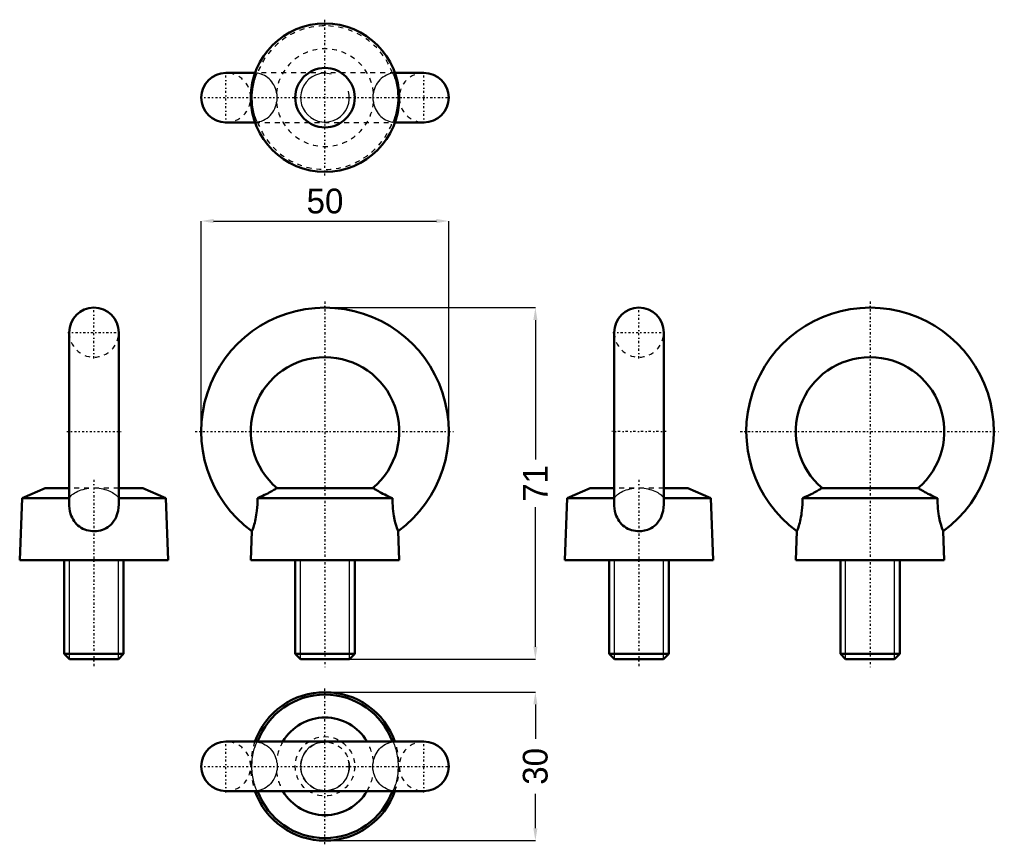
# Model space of a CAD drawing. Header units: millimetres. Extents: x 0 to 199, y -1 to 166.
import ezdxf

# ---------------------------------------------------------------- set-up
doc = ezdxf.new("R2010")
doc.units = ezdxf.units.MM
doc.linetypes.add('Center', pattern=[1.5, 0.45, -0.5, 0.05, -0.5])
doc.linetypes.add('Dashed', pattern=[2, 1, -1])
for name, color, linetype, lineweight in [('AM_0', 7, 'Continuous', 50), ('AM_5', 3, 'Continuous', 25), ('AM_7', 7, 'Center', 25), ('AM_9', 6, 'Dashed', 25)]:
    doc.layers.add(name, color=color, linetype=linetype, lineweight=lineweight)
doc.dimstyles.new('ISO-25', dxfattribs={"dimtxt": 2.5, "dimasz": 2.5, "dimexe": 1.25, "dimexo": 0.625, "dimtad": 1, "dimtxsty": 'Standard', "dimcen": 2.5, "dimadec": 0, "dimazin": 0, "dimtfac": 1, "dimtmove": 0, "dimatfit": 3, "dimfxl": 1, "dimarcsym": 0})

# ---------------------------------------------------------------- blocks, each defined once
blk = doc.blocks.new('1_LE9304_0_in_LE9304_1300')
at = {"layer": 'AM_0'}
for p, q in [((81.67, 20), (41.67, 20)), ((41.67, 10), (81.67, 10))]:
    blk.add_line(p, q, dxfattribs=at)
for centre, radius, start, end in [((61.67, 15), 15, 19.4712, 160.5288), ((61.67, 15), 14.5, 20.1743, 159.8257), ((61.67, 15), 9.86, 30.4685, 149.5315), ((41.67, 15), 5, 90, 270), ((81.67, 15), 5, 270, 90), ((61.67, 15), 15, 199.4712, 340.5288), ((61.67, 15), 14.5, 200.1743, 339.8257), ((61.67, 15), 9.86, 210.4685, 329.5315)]:
    blk.add_arc(centre, radius, start, end, dxfattribs=at)
at = {"layer": 'AM_5'}
blk.add_arc((61.67, 15), 4.93, 75, 15, dxfattribs=at)
at = {"layer": 'AM_7'}
for p, q in [((61.67, -0.75), (61.67, 30.75)), ((41.67, 9.75), (41.67, 20.25)), ((81.67, 9.75), (81.67, 20.25)), ((36.43, 15), (86.92, 15))]:
    blk.add_line(p, q, dxfattribs=at)
at = {"layer": 'AM_9'}
for points in [[(48.02, 10), (48.01, 10), (47.97, 10.04), (47.91, 10.13), (47.86, 10.23), (47.8, 10.36), (47.72, 10.53), (47.64, 10.73), (47.56, 10.96), (47.47, 11.23), (47.38, 11.53), (47.29, 11.87), (47.21, 12.2), (47.14, 12.54), (47.08, 12.91), (47.02, 13.3), (46.98, 13.68), (46.94, 14.06), (46.92, 14.47), (46.91, 14.88), (46.91, 15.28), (46.93, 15.68), (46.95, 16.08), (46.99, 16.48), (47.04, 16.86), (47.1, 17.22), (47.16, 17.58), (47.24, 17.92), (47.31, 18.23), (47.39, 18.51), (47.47, 18.78), (47.55, 19.02), (47.63, 19.23), (47.7, 19.42), (47.77, 19.58), (47.83, 19.71), (47.9, 19.85), (47.95, 19.94), (48, 19.99), (48.02, 20)], [(48.02, 20), (48.02, 20), (48.04, 19.98), (48.04, 19.93)], [(48.04, 19.93), (48.45, 19.85), (48.85, 19.73), (49.24, 19.56), (49.62, 19.37), (49.97, 19.14), (50.3, 18.88), (50.62, 18.58), (50.9, 18.25), (51.14, 17.92), (51.35, 17.57), (51.53, 17.19), (51.68, 16.79), (51.79, 16.43), (51.87, 16.05)], [(71.48, 16.05), (71.57, 16.44), (71.68, 16.82), (71.83, 17.2), (72, 17.56), (72.19, 17.89), (72.41, 18.21), (72.66, 18.51), (72.94, 18.78), (73.23, 19.03), (73.54, 19.25), (73.87, 19.45), (74.22, 19.62), (74.75, 19.81), (75.31, 19.93)], [(75.31, 19.93), (75.32, 19.99), (75.33, 20)], [(75.33, 20), (75.34, 20), (75.38, 19.96), (75.44, 19.87), (75.49, 19.77), (75.55, 19.64), (75.63, 19.47), (75.71, 19.27), (75.79, 19.04), (75.88, 18.77), (75.97, 18.47), (76.06, 18.13), (76.14, 17.8), (76.21, 17.46), (76.27, 17.09), (76.33, 16.7), (76.37, 16.32), (76.41, 15.94), (76.43, 15.53), (76.44, 15.12), (76.44, 14.72), (76.42, 14.32), (76.4, 13.92), (76.36, 13.52), (76.31, 13.14), (76.25, 12.78), (76.19, 12.42), (76.11, 12.08), (76.04, 11.77), (75.96, 11.49), (75.88, 11.22), (75.8, 10.98), (75.72, 10.77), (75.65, 10.58), (75.58, 10.42), (75.52, 10.29), (75.45, 10.15), (75.4, 10.06), (75.35, 10.01), (75.33, 10)], [(51.87, 16.05), (51.91, 15.91), (51.98, 15.63), (52.03, 15.35), (52.04, 15.05), (52.03, 14.75), (51.98, 14.35), (51.87, 13.95)], [(71.48, 13.95), (71.35, 14.46), (71.31, 14.99), (71.34, 15.45), (71.44, 15.91), (71.48, 16.05)], [(51.87, 13.95), (51.78, 13.56), (51.67, 13.18), (51.52, 12.8), (51.35, 12.44), (51.16, 12.11), (50.94, 11.79), (50.69, 11.49), (50.41, 11.22), (50.12, 10.97), (49.81, 10.75), (49.48, 10.55), (49.13, 10.38), (48.6, 10.19), (48.04, 10.07)], [(75.31, 10.07), (74.9, 10.15), (74.5, 10.27), (74.11, 10.44), (73.73, 10.63), (73.38, 10.86), (73.05, 11.12), (72.73, 11.42), (72.45, 11.75), (72.21, 12.08), (72, 12.43), (71.82, 12.81), (71.67, 13.21), (71.56, 13.57), (71.48, 13.95)], [(48.04, 10.07), (48.03, 10.01), (48.02, 10)], [(75.33, 10), (75.33, 10), (75.31, 10.02), (75.31, 10.07)]]:
    blk.add_lwpolyline(points, dxfattribs=at)
for radius in [6, 4.93]:
    blk.add_circle((61.67, 15), radius, dxfattribs=at)
for centre, radius, start, end in [((41.67, 15), 5, 270, 90), ((61.67, 15), 15, 160.5288, 199.4712), ((61.67, 15), 14.5, 159.8257, 160.1063), ((61.67, 15), 9.86, 149.5315, 173.8715), ((61.67, 15), 9.86, 6.1285, 30.4685), ((61.67, 15), 14.5, 19.8937, 20.1743), ((61.67, 15), 15, 340.5288, 19.4712), ((81.67, 15), 5, 90, 270), ((61.67, 15), 9.86, 186.1285, 210.4685), ((61.67, 15), 9.86, 329.5315, 353.8715), ((61.67, 15), 14.5, 199.8937, 200.1743), ((61.67, 15), 14.5, 339.8257, 340.1063)]:
    blk.add_arc(centre, radius, start, end, dxfattribs=at)
blk = doc.blocks.new('2_LE9304_0_in_LE9304_1300')
at = {"layer": 'AM_0'}
for p, q in [((10, 102.67), (10, 68.07)), ((20, 68.07), (20, 102.67)), ((5.14, 71.17), (0.5, 69.17)), ((10, 71.17), (5.14, 71.17)), ((24.86, 71.17), (20, 71.17)), ((29.5, 69.17), (24.86, 71.17)), ((0.5, 69.17), (0, 56.67)), ((10, 69.17), (0.5, 69.17)), ((29.5, 69.17), (20, 69.17)), ((30, 56.67), (29.5, 69.17)), ((30, 56.67), (0, 56.67)), ((9, 56.67), (9, 37.75)), ((21, 37.75), (21, 56.67)), ((9, 37.75), (10.07, 36.67)), ((21, 37.75), (9, 37.75)), ((19.93, 36.67), (10.07, 36.67)), ((19.93, 36.67), (21, 37.75))]:
    blk.add_line(p, q, dxfattribs=at)
blk.add_lwpolyline([(20, 68.07), (20, 67.92), (19.96, 67.29), (19.87, 66.65), (19.77, 66.22), (19.64, 65.79), (19.48, 65.37), (19.27, 64.96), (19.04, 64.58), (18.77, 64.23), (18.47, 63.89), (18.13, 63.59), (17.8, 63.35), (17.46, 63.13), (17.09, 62.95), (16.7, 62.79), (16.32, 62.67), (15.94, 62.59), (15.53, 62.53), (15.12, 62.5), (14.72, 62.51), (14.32, 62.55), (13.92, 62.62), (13.52, 62.72), (13.14, 62.85), (12.78, 63.01), (12.42, 63.2), (12.08, 63.43), (11.77, 63.67), (11.49, 63.94), (11.22, 64.24), (10.98, 64.56), (10.77, 64.89), (10.58, 65.25), (10.42, 65.62), (10.29, 66.01), (10.15, 66.53), (10.06, 67.07), (10.01, 67.62), (10, 68.08)], dxfattribs=at)
blk.add_arc((15, 102.67), 5, 360, 180, dxfattribs=at)
at = {"layer": 'AM_5'}
for p, q in [((9, 56.67), (10.07, 56.67)), ((10.07, 36.67), (10.07, 56.67)), ((19.93, 36.67), (19.93, 56.67)), ((21, 56.67), (19.93, 56.67))]:
    blk.add_line(p, q, dxfattribs=at)
at = {"layer": 'AM_7'}
for p, q in [((15, 97.43), (15, 107.92)), ((9.75, 102.67), (20.25, 102.67)), ((9.5, 82.67), (20.5, 82.67)), ((15, 72.9), (15, 34.95))]:
    blk.add_line(p, q, dxfattribs=at)
at = {"layer": 'AM_9'}
for p, q in [((20, 71.17), (10, 71.17)), ((10.07, 69.17), (10, 69.17)), ((20, 69.17), (19.93, 69.17))]:
    blk.add_line(p, q, dxfattribs=at)
for points in [[(10.07, 69.17), (10.15, 69.35), (10.27, 69.53), (10.43, 69.71), (10.63, 69.9), (10.86, 70.07), (11.12, 70.24), (11.42, 70.41), (11.75, 70.58), (12.08, 70.71), (12.43, 70.84), (12.81, 70.95), (13.21, 71.05), (13.57, 71.12), (13.95, 71.17)], [(16.05, 71.17), (16.44, 71.12), (16.82, 71.04), (17.2, 70.95), (17.56, 70.84), (17.89, 70.72), (18.21, 70.59), (18.51, 70.45), (18.78, 70.3), (19.03, 70.15), (19.25, 69.99), (19.45, 69.83), (19.62, 69.66), (19.81, 69.42), (19.93, 69.17)], [(10, 68.08), (10, 68.19), (10.02, 68.68), (10.07, 69.17)], [(19.93, 69.17), (19.99, 68.55), (20, 68.07)]]:
    blk.add_lwpolyline(points, dxfattribs=at)
blk.add_arc((15, 102.67), 5, 180, 360, dxfattribs=at)
blk = doc.blocks.new('3_LE9304_0_in_LE9304_1300')
at = {"layer": 'AM_0'}
for p, q in [((71.48, 71.17), (51.87, 71.17)), ((75.31, 69.17), (48.04, 69.17)), ((46.91, 62.5), (46.67, 56.67)), ((76.67, 56.67), (76.44, 62.5)), ((76.67, 56.67), (46.67, 56.67)), ((55.67, 56.67), (55.67, 37.75)), ((67.67, 37.75), (67.67, 56.67)), ((55.67, 37.75), (56.75, 36.67)), ((67.67, 37.75), (55.67, 37.75)), ((66.6, 36.67), (56.75, 36.67)), ((66.6, 36.67), (67.67, 37.75))]:
    blk.add_line(p, q, dxfattribs=at)
for points in [[(51.87, 71.17), (51.78, 71.12), (51.67, 71.04), (51.52, 70.95), (51.35, 70.84), (51.16, 70.72), (50.94, 70.59), (50.69, 70.45), (50.41, 70.3), (50.12, 70.15), (49.81, 69.99), (49.48, 69.83), (49.13, 69.66), (48.6, 69.42), (48.04, 69.17)], [(75.31, 69.17), (74.9, 69.35), (74.5, 69.53), (74.11, 69.71), (73.73, 69.9), (73.38, 70.07), (73.05, 70.24), (72.74, 70.41), (72.45, 70.58), (72.21, 70.71), (72, 70.84), (71.82, 70.95), (71.67, 71.05), (71.56, 71.12), (71.48, 71.17)], [(48.04, 69.17), (48.03, 68.55), (48.01, 67.92), (47.97, 67.29), (47.91, 66.65), (47.86, 66.22), (47.8, 65.79), (47.72, 65.37), (47.64, 64.96), (47.56, 64.58), (47.47, 64.23), (47.38, 63.89), (47.29, 63.59), (47.21, 63.35), (47.08, 62.95), (47.02, 62.79), (46.98, 62.67), (46.92, 62.53), (46.91, 62.5), (46.91, 62.5)], [(76.44, 62.5), (76.44, 62.51), (76.4, 62.62), (76.36, 62.72), (76.31, 62.85), (76.19, 63.2), (76.11, 63.43), (76.04, 63.67), (75.88, 64.24), (75.8, 64.56), (75.72, 64.89), (75.58, 65.62), (75.52, 66.01), (75.45, 66.53), (75.4, 67.07), (75.35, 67.62), (75.33, 68.19), (75.31, 68.68), (75.31, 69.17)]]:
    blk.add_lwpolyline(points, dxfattribs=at)
for radius, start, end in [(25, 306.2045, 233.7959), (15, 309.9459, 230.0172)]:
    blk.add_arc((61.67, 82.67), radius, start, end, dxfattribs=at)
at = {"layer": 'AM_5'}
for p, q in [((55.67, 56.67), (56.75, 56.67)), ((56.75, 36.67), (56.75, 56.67)), ((66.6, 36.67), (66.6, 56.67)), ((67.67, 56.67), (66.6, 56.67))]:
    blk.add_line(p, q, dxfattribs=at)
at = {"layer": 'AM_7'}
for p, q in [((61.67, 108.92), (61.67, 34.95)), ((35.43, 82.67), (87.93, 82.67))]:
    blk.add_line(p, q, dxfattribs=at)
at = {"layer": 'AM_9'}
blk.add_line((71.31, 71.17), (71.48, 71.17), dxfattribs=at)
blk = doc.blocks.new('4_LE9304_0_in_LE9304_1300')
at = {"layer": 'AM_0'}
for p, q in [((120.1, 102.67), (120.1, 68.07)), ((130.1, 68.07), (130.1, 102.67)), ((115.24, 71.17), (110.6, 69.17)), ((120.1, 71.17), (115.24, 71.17)), ((134.96, 71.17), (130.1, 71.17)), ((139.6, 69.17), (134.96, 71.17)), ((110.6, 69.17), (110.1, 56.67)), ((120.1, 69.17), (110.6, 69.17)), ((139.6, 69.17), (130.1, 69.17)), ((140.1, 56.67), (139.6, 69.17)), ((140.1, 56.67), (110.1, 56.67)), ((119.1, 56.67), (119.1, 37.75)), ((131.1, 37.75), (131.1, 56.67)), ((119.1, 37.75), (120.17, 36.67)), ((131.1, 37.75), (119.1, 37.75)), ((130.03, 36.67), (120.17, 36.67)), ((130.03, 36.67), (131.1, 37.75))]:
    blk.add_line(p, q, dxfattribs=at)
blk.add_lwpolyline([(130.1, 68.07), (130.1, 67.92), (130.06, 67.29), (129.97, 66.65), (129.87, 66.22), (129.74, 65.79), (129.58, 65.37), (129.37, 64.96), (129.14, 64.58), (128.87, 64.23), (128.57, 63.89), (128.23, 63.59), (127.9, 63.35), (127.56, 63.13), (127.19, 62.95), (126.8, 62.79), (126.23, 62.63), (125.63, 62.53), (125.22, 62.5), (124.82, 62.51), (124.42, 62.55), (124.02, 62.62), (123.62, 62.72), (123.24, 62.85), (122.87, 63.01), (122.52, 63.2), (122.18, 63.43), (121.87, 63.67), (121.59, 63.94), (121.32, 64.24), (121.08, 64.56), (120.87, 64.89), (120.68, 65.25), (120.52, 65.62), (120.39, 66.01), (120.25, 66.53), (120.16, 67.07), (120.11, 67.62), (120.1, 68.08)], dxfattribs=at)
blk.add_arc((125.1, 102.67), 5, 360, 180, dxfattribs=at)
at = {"layer": 'AM_5'}
for p, q in [((119.1, 56.67), (120.17, 56.67)), ((120.17, 36.67), (120.17, 56.67)), ((130.03, 36.67), (130.03, 56.67)), ((131.1, 56.67), (130.03, 56.67))]:
    blk.add_line(p, q, dxfattribs=at)
at = {"layer": 'AM_7'}
for p, q in [((125.1, 97.43), (125.1, 107.92)), ((119.85, 102.67), (130.35, 102.67)), ((130.6, 82.67), (119.6, 82.67)), ((125.1, 72.9), (125.1, 34.95))]:
    blk.add_line(p, q, dxfattribs=at)
at = {"layer": 'AM_9'}
for p, q in [((130.1, 71.17), (120.1, 71.17)), ((120.17, 69.17), (120.1, 69.17)), ((120.1, 68.08), (120.1, 68.05)), ((130.1, 69.17), (130.03, 69.17)), ((130.1, 68.05), (130.1, 68.07))]:
    blk.add_line(p, q, dxfattribs=at)
for points in [[(120.17, 69.17), (120.25, 69.35), (120.37, 69.53), (120.53, 69.71), (120.73, 69.9), (120.96, 70.07), (121.22, 70.24), (121.52, 70.41), (121.85, 70.58), (122.18, 70.71), (122.53, 70.84), (122.91, 70.95), (123.31, 71.05), (123.67, 71.12), (124.05, 71.17)], [(126.15, 71.17), (126.54, 71.12), (126.92, 71.04), (127.3, 70.95), (127.66, 70.84), (127.99, 70.72), (128.31, 70.59), (128.61, 70.45), (128.88, 70.3), (129.13, 70.15), (129.35, 69.99), (129.55, 69.83), (129.72, 69.66), (129.91, 69.42), (130.03, 69.17)], [(120.1, 68.08), (120.1, 68.19), (120.12, 68.68), (120.17, 69.17)], [(130.03, 69.17), (130.09, 68.55), (130.1, 68.07)]]:
    blk.add_lwpolyline(points, dxfattribs=at)
blk.add_arc((125.1, 102.67), 5, 180, 360, dxfattribs=at)
blk = doc.blocks.new('5_LE9304_0_in_LE9304_1300')
at = {"layer": 'AM_0'}
for p, q in [((181.58, 71.17), (161.97, 71.17)), ((185.41, 69.17), (158.14, 69.17)), ((157.01, 62.51), (156.78, 56.67)), ((186.78, 56.67), (186.54, 62.51)), ((186.78, 56.67), (156.78, 56.67)), ((165.78, 56.67), (165.78, 37.75)), ((177.78, 37.75), (177.78, 56.67)), ((177.78, 37.75), (165.78, 37.75)), ((165.78, 37.75), (166.85, 36.67)), ((176.7, 36.67), (166.85, 36.67)), ((176.7, 36.67), (177.78, 37.75))]:
    blk.add_line(p, q, dxfattribs=at)
for points in [[(161.97, 71.17), (161.88, 71.12), (161.77, 71.04), (161.62, 70.95), (161.45, 70.84), (161.26, 70.72), (161.04, 70.59), (160.79, 70.45), (160.51, 70.3), (160.22, 70.15), (159.91, 69.99), (159.58, 69.83), (159.23, 69.66), (158.7, 69.42), (158.14, 69.17)], [(185.41, 69.17), (185, 69.35), (184.6, 69.53), (184.21, 69.71), (183.83, 69.9), (183.48, 70.07), (183.15, 70.24), (182.84, 70.41), (182.55, 70.58), (182.31, 70.71), (182.1, 70.84), (181.92, 70.95), (181.77, 71.05), (181.66, 71.12), (181.58, 71.17)], [(158.14, 69.17), (158.13, 68.55), (158.11, 67.92), (158.07, 67.29), (158.01, 66.65), (157.96, 66.22), (157.9, 65.79), (157.82, 65.37), (157.74, 64.96), (157.66, 64.58), (157.57, 64.23), (157.48, 63.89), (157.39, 63.59), (157.24, 63.13), (157.18, 62.95), (157.12, 62.79), (157.06, 62.63), (157.02, 62.53), (157.01, 62.5), (157.01, 62.5)], [(186.54, 62.5), (186.52, 62.55), (186.5, 62.62), (186.46, 62.72), (186.35, 63.01), (186.29, 63.2), (186.21, 63.43), (186.06, 63.94), (185.9, 64.56), (185.75, 65.25), (185.68, 65.62), (185.62, 66.01), (185.55, 66.53), (185.5, 67.07), (185.45, 67.62), (185.43, 68.19), (185.41, 68.68), (185.41, 69.17)]]:
    blk.add_lwpolyline(points, dxfattribs=at)
for radius, start, end in [(25, 306.2072, 233.7933), (15, 309.9819, 230.054)]:
    blk.add_arc((171.78, 82.67), radius, start, end, dxfattribs=at)
at = {"layer": 'AM_5'}
for p, q in [((165.78, 56.67), (166.85, 56.67)), ((166.85, 36.67), (166.85, 56.67)), ((176.7, 36.67), (176.7, 56.67)), ((177.78, 56.67), (176.7, 56.67))]:
    blk.add_line(p, q, dxfattribs=at)
at = {"layer": 'AM_7'}
for p, q in [((171.78, 108.92), (171.78, 34.95)), ((145.53, 82.67), (198.02, 82.67))]:
    blk.add_line(p, q, dxfattribs=at)
blk = doc.blocks.new('6_LE9304_0_in_LE9304_1300')
at = {"layer": 'AM_0'}
for p, q in [((47.53, 155.1), (41.67, 155.1)), ((81.67, 155.1), (75.82, 155.1)), ((41.67, 145.1), (47.53, 145.1)), ((75.82, 145.1), (81.67, 145.1))]:
    blk.add_line(p, q, dxfattribs=at)
for radius in [15, 6]:
    blk.add_circle((61.67, 150.1), radius, dxfattribs=at)
for centre, start, end in [((41.67, 150.1), 90, 270), ((81.67, 150.1), 270, 90)]:
    blk.add_arc(centre, 5, start, end, dxfattribs=at)
at = {"layer": 'AM_5'}
blk.add_arc((61.67, 150.1), 4.93, 75, 15, dxfattribs=at)
at = {"layer": 'AM_7'}
for p, q in [((61.67, 134.35), (61.67, 165.85)), ((41.67, 144.85), (41.67, 155.35)), ((81.67, 144.85), (81.67, 155.35)), ((36.43, 150.1), (86.92, 150.1))]:
    blk.add_line(p, q, dxfattribs=at)
at = {"layer": 'AM_9'}
for p, q in [((75.82, 155.1), (47.53, 155.1)), ((47.53, 145.1), (75.82, 145.1))]:
    blk.add_line(p, q, dxfattribs=at)
for points in [[(48.02, 155.1), (48.01, 155.1), (47.97, 155.06), (47.91, 154.97), (47.86, 154.87), (47.8, 154.74), (47.72, 154.58), (47.64, 154.37), (47.56, 154.14), (47.47, 153.87), (47.38, 153.57), (47.29, 153.23), (47.21, 152.9), (47.14, 152.56), (47.08, 152.19), (47.02, 151.8), (46.96, 151.23), (46.92, 150.63), (46.91, 150.22), (46.91, 149.82), (46.93, 149.42), (46.95, 149.02), (46.99, 148.62), (47.04, 148.24), (47.1, 147.87), (47.16, 147.52), (47.24, 147.18), (47.31, 146.87), (47.39, 146.59), (47.47, 146.32), (47.55, 146.08), (47.63, 145.86), (47.7, 145.68), (47.77, 145.52), (47.83, 145.39), (47.9, 145.25), (47.95, 145.16), (48, 145.11), (48.02, 145.1)], [(48.04, 155.03), (48.03, 155.09), (48.02, 155.1)], [(51.87, 151.15), (51.78, 151.54), (51.67, 151.92), (51.52, 152.3), (51.35, 152.66), (51.16, 152.99), (50.94, 153.31), (50.69, 153.61), (50.41, 153.88), (50.12, 154.13), (49.81, 154.35), (49.48, 154.55), (49.13, 154.72), (48.6, 154.91), (48.04, 155.03)], [(75.31, 155.03), (74.9, 154.95), (74.5, 154.83), (74.11, 154.67), (73.73, 154.47), (73.38, 154.24), (73.05, 153.98), (72.74, 153.68), (72.45, 153.35), (72.21, 153.02), (72, 152.67), (71.82, 152.29), (71.67, 151.89), (71.56, 151.53), (71.48, 151.15)], [(75.33, 155.1), (75.33, 155.1), (75.31, 155.08), (75.31, 155.03)], [(75.33, 145.1), (75.34, 145.1), (75.38, 145.14), (75.44, 145.23), (75.49, 145.33), (75.55, 145.46), (75.63, 145.62), (75.71, 145.83), (75.79, 146.06), (75.88, 146.33), (75.97, 146.63), (76.06, 146.97), (76.14, 147.3), (76.21, 147.64), (76.27, 148.01), (76.33, 148.4), (76.39, 148.97), (76.43, 149.57), (76.44, 149.98), (76.44, 150.38), (76.42, 150.78), (76.4, 151.18), (76.36, 151.58), (76.31, 151.96), (76.25, 152.33), (76.19, 152.68), (76.11, 153.02), (76.04, 153.33), (75.96, 153.61), (75.88, 153.88), (75.8, 154.12), (75.72, 154.34), (75.65, 154.52), (75.58, 154.68), (75.52, 154.81), (75.45, 154.95), (75.4, 155.04), (75.35, 155.09), (75.33, 155.1)], [(51.87, 149.05), (51.91, 149.19), (51.98, 149.47), (52.03, 149.75), (52.04, 150.05), (52.03, 150.35), (51.98, 150.75), (51.87, 151.15)], [(71.48, 151.15), (71.35, 150.64), (71.31, 150.11), (71.34, 149.65), (71.44, 149.19), (71.48, 149.05)], [(48.04, 145.17), (48.45, 145.25), (48.85, 145.37), (49.24, 145.53), (49.62, 145.73), (49.97, 145.96), (50.3, 146.22), (50.61, 146.52), (50.9, 146.85), (51.14, 147.18), (51.35, 147.53), (51.53, 147.91), (51.68, 148.31), (51.79, 148.67), (51.87, 149.05)], [(71.48, 149.05), (71.57, 148.66), (71.68, 148.28), (71.83, 147.9), (72, 147.54), (72.19, 147.21), (72.41, 146.89), (72.66, 146.59), (72.94, 146.32), (73.23, 146.07), (73.54, 145.85), (73.87, 145.65), (74.22, 145.48), (74.75, 145.29), (75.31, 145.17)], [(48.02, 145.1), (48.02, 145.1), (48.04, 145.12), (48.04, 145.17)], [(75.31, 145.17), (75.32, 145.11), (75.33, 145.1)]]:
    blk.add_lwpolyline(points, dxfattribs=at)
for centre, radius, start, end in [((61.67, 150.1), 14.5, 19.8937, 160.1063), ((61.67, 150.1), 9.86, 6.1285, 173.8715), ((41.67, 150.1), 5, 270, 90), ((81.67, 150.1), 5, 90, 270), ((61.67, 150.1), 9.86, 186.1285, 353.8715), ((61.67, 150.1), 14.5, 199.8937, 340.1063)]:
    blk.add_arc(centre, radius, start, end, dxfattribs=at)
blk = doc.blocks.new('*D7')
at = {"layer": 'AM_5', "color": 0, "lineweight": -2}
for p, q in [((61.67, 30), (104.17, 30)), ((104.17, 27.5), (104.17, 20.55)), ((104.17, 2.5), (104.17, 9.45)), ((61.67, 0), (104.17, 0))]:
    blk.add_line(p, q, dxfattribs=at)
at = {"layer": 'AM_5', "color": 0}
for points in [[(104.59, 27.5), (103.76, 27.5), (104.17, 30)], [(103.76, 2.5), (104.59, 2.5), (104.17, 0)]]:
    blk.add_solid(points, dxfattribs=at)
at = {"layer": 'Defpoints', "color": 0}
for p in [(61.67, 30), (101.67, 30), (61.67, 0)]:
    blk.add_point(p, dxfattribs=at)
at = {"layer": 'AM_5', "color": 0, "insert": (104.17, 15), "char_height": 5, "attachment_point": 5, "rotation": 90}
blk.add_mtext('30', dxfattribs=at)
blk = doc.blocks.new('*D8')
at = {"layer": 'AM_5', "color": 0, "lineweight": -2}
for p, q in [((36.67, 82.67), (36.67, 125.17)), ((39.17, 125.17), (84.17, 125.17)), ((86.67, 82.67), (86.67, 125.17))]:
    blk.add_line(p, q, dxfattribs=at)
at = {"layer": 'AM_5', "color": 0}
for points in [[(39.17, 125.59), (39.17, 124.76), (36.67, 125.17)], [(84.17, 124.76), (84.17, 125.59), (86.67, 125.17)]]:
    blk.add_solid(points, dxfattribs=at)
at = {"layer": 'Defpoints', "color": 0}
for p in [(86.67, 122.67), (36.67, 82.67), (86.67, 82.67)]:
    blk.add_point(p, dxfattribs=at)
at = {"layer": 'AM_5', "color": 0, "insert": (61.67, 129.18), "char_height": 5, "attachment_point": 5}
blk.add_mtext('50', dxfattribs=at)
blk = doc.blocks.new('*D9')
at = {"layer": 'AM_5', "color": 0, "lineweight": -2}
for p, q in [((61.67, 107.67), (104.17, 107.67)), ((104.17, 105.17), (104.17, 77.01)), ((104.17, 39.17), (104.17, 67.34)), ((61.67, 36.67), (104.17, 36.67))]:
    blk.add_line(p, q, dxfattribs=at)
at = {"layer": 'AM_5', "color": 0}
for points in [[(104.59, 105.17), (103.76, 105.17), (104.17, 107.67)], [(103.76, 39.17), (104.59, 39.17), (104.17, 36.67)]]:
    blk.add_solid(points, dxfattribs=at)
at = {"layer": 'Defpoints', "color": 0}
for p in [(61.67, 107.67), (101.67, 107.67), (61.67, 36.67)]:
    blk.add_point(p, dxfattribs=at)
at = {"layer": 'AM_5', "color": 0, "insert": (104.17, 72.17), "char_height": 5, "attachment_point": 5, "rotation": 90}
blk.add_mtext('71', dxfattribs=at)

msp = doc.modelspace()

# ---------------------------------------------------------------- block references
for name in ['6_LE9304_0_in_LE9304_1300', '2_LE9304_0_in_LE9304_1300', '3_LE9304_0_in_LE9304_1300', '4_LE9304_0_in_LE9304_1300', '5_LE9304_0_in_LE9304_1300', '1_LE9304_0_in_LE9304_1300']:
    msp.add_blockref(name, (0, 0))

# ---------------------------------------------------------------- dimensions: what is measured, and where the dimension line sits
at = {"layer": 'AM_5'}
dim = msp.add_linear_dim(base=(86.675, 125.175), p1=(36.675, 82.675), p2=(86.675, 82.675), text='50', dimstyle='ISO-25', override={"dimtxt": 5, "dimasz": 2.5, "dimexe": 0, "dimexo": 0, "dimgap": 1.5}, dxfattribs=at)
dim.commit()
dim.dimension.update_dxf_attribs({"geometry": '*D8', "text_midpoint": (61.675, 125.175), "dimtype": 160})
for base, p1, p2, text, picture, middle in [((104.175, 107.675), (61.675, 36.675), (61.675, 107.675), '71', '*D9', (104.175, 72.175)), ((104.175, 30), (61.675, 0), (61.675, 30), '30', '*D7', (104.175, 15))]:
    dim = msp.add_linear_dim(base=base, p1=p1, p2=p2, angle=90, text=text, dimstyle='ISO-25', override={"dimtxt": 5, "dimasz": 2.5, "dimexe": 0, "dimexo": 0, "dimgap": 1.5}, dxfattribs=at)
    dim.commit()
    dim.dimension.update_dxf_attribs({"geometry": picture, "text_midpoint": middle, "dimtype": 160, "text_rotation": 90})

doc.saveas('drawing.dxf')
